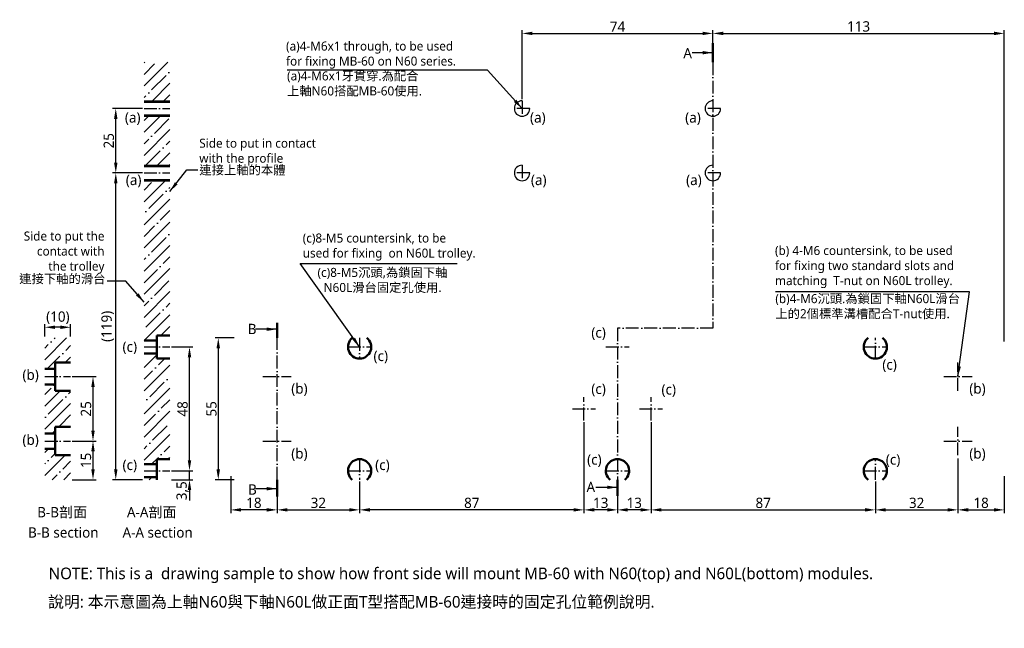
# Model space of a CAD drawing. Header units: millimetres. Extents: x 237 to 619, y 226 to 462.
import ezdxf

# ---------------------------------------------------------------- set-up
doc = ezdxf.new("R2010")
doc.units = ezdxf.units.MM
doc.linetypes.add('中心線5', pattern=[7.2, 5, -1, 0.2, -1])
doc.layers.add('中心線', color=5, linetype='中心線5')
doc.layers.add('標註線', color=3, linetype='Continuous')
doc.layers.add('外框線', color=7, linetype='Continuous', lineweight=50)
doc.styles.get("Standard").update_dxf_attribs({"font": 'msjh.ttf'})
doc.dimstyles.new('ISO-25', dxfattribs={"dimtxt": 4, "dimasz": 4, "dimexe": 1.25, "dimexo": 0.625, "dimtad": 1, "dimdec": 8, "dimtxsty": 'Standard', "dimcen": 2.5, "dimadec": 0, "dimazin": 0, "dimtfac": 1, "dimtdec": 8, "dimtmove": 0, "dimatfit": 3, "dimfxl": 0, "dimarcsym": 0})
pattern_1 = [(45, (-28.1436, 46.633), (-4.49013, 4.49013), []), (45, (-23.6535, 46.633), (-4.49013, 4.49013), [7.9375, -1.5875, 0, -1.5875])]

# ---------------------------------------------------------------- blocks, each defined once
blk = doc.blocks.new('*D1')
at = {"layer": 'Defpoints', "color": 0}
for p in [(274.15, 427.85), (285.13, 427.85), (281.27, 402.85)]:
    blk.add_point(p, dxfattribs=at)
at = {"layer": '標註線', "color": 0, "lineweight": -2}
for p, q in [((284.5, 427.85), (272.9, 427.85)), ((274.15, 406.85), (274.15, 423.85)), ((280.65, 402.85), (272.9, 402.85))]:
    blk.add_line(p, q, dxfattribs=at)
at = {"layer": '標註線', "color": 0}
for points in [[(273.49, 423.85), (274.82, 423.85), (274.15, 427.85)], [(273.49, 406.85), (274.82, 406.85), (274.15, 402.85)]]:
    blk.add_solid(points, dxfattribs=at)
at = {"layer": '標註線', "color": 0, "insert": (271.46, 415.35), "char_height": 4, "attachment_point": 5, "rotation": 90}
blk.add_mtext('25', dxfattribs=at)
blk = doc.blocks.new('*D2')
at = {"layer": 'Defpoints', "color": 0}
for p in [(256.64, 323.85), (265.33, 323.85), (256.64, 298.85)]:
    blk.add_point(p, dxfattribs=at)
at = {"layer": '標註線', "color": 0, "lineweight": -2}
for p, q in [((257.27, 323.85), (266.58, 323.85)), ((265.33, 302.85), (265.33, 319.85)), ((257.27, 298.85), (266.58, 298.85))]:
    blk.add_line(p, q, dxfattribs=at)
at = {"layer": '標註線', "color": 0}
for points in [[(264.66, 319.85), (265.99, 319.85), (265.33, 323.85)], [(264.66, 302.85), (265.99, 302.85), (265.33, 298.85)]]:
    blk.add_solid(points, dxfattribs=at)
at = {"layer": '標註線', "color": 0, "insert": (262.63, 311.35), "char_height": 4, "attachment_point": 5, "rotation": 90}
blk.add_mtext('25', dxfattribs=at)
blk = doc.blocks.new('*D3')
at = {"layer": 'Defpoints', "color": 0}
for p in [(256.64, 298.85), (265.33, 298.85), (256.64, 283.85)]:
    blk.add_point(p, dxfattribs=at)
at = {"layer": '標註線', "color": 0, "lineweight": -2}
for p, q in [((257.27, 298.85), (266.58, 298.85)), ((265.33, 287.85), (265.33, 294.85)), ((257.27, 283.85), (266.58, 283.85))]:
    blk.add_line(p, q, dxfattribs=at)
at = {"layer": '標註線', "color": 0}
for points in [[(264.66, 294.85), (265.99, 294.85), (265.33, 298.85)], [(264.66, 287.85), (265.99, 287.85), (265.33, 283.85)]]:
    blk.add_solid(points, dxfattribs=at)
at = {"layer": '標註線', "color": 0, "insert": (262.62, 291.35), "char_height": 4, "attachment_point": 5, "rotation": 90}
blk.add_mtext('15', dxfattribs=at)
blk = doc.blocks.new('*D4')
at = {"layer": 'Defpoints', "color": 0}
for p in [(246.64, 343), (246.64, 338.85), (256.64, 338.85)]:
    blk.add_point(p, dxfattribs=at)
at = {"layer": '標註線', "color": 0, "lineweight": -2}
for p, q in [((246.64, 339.48), (246.64, 344.25)), ((256.64, 339.48), (256.64, 344.25)), ((252.64, 343), (250.64, 343))]:
    blk.add_line(p, q, dxfattribs=at)
at = {"layer": '標註線', "color": 0}
for points in [[(250.64, 343.67), (250.64, 342.33), (246.64, 343)], [(252.64, 343.67), (252.64, 342.33), (256.64, 343)]]:
    blk.add_solid(points, dxfattribs=at)
at = {"layer": '標註線', "color": 0, "insert": (251.7, 346.7), "char_height": 4, "attachment_point": 5}
blk.add_mtext('(10)', dxfattribs=at)
blk = doc.blocks.new('*D5')
at = {"layer": 'Defpoints', "color": 0}
for p in [(295.13, 335.35), (302.75, 335.35), (295.13, 287.35)]:
    blk.add_point(p, dxfattribs=at)
at = {"layer": '標註線', "color": 0, "lineweight": -2}
for p, q in [((295.75, 335.35), (304, 335.35)), ((302.75, 291.35), (302.75, 331.35)), ((295.75, 287.35), (304, 287.35))]:
    blk.add_line(p, q, dxfattribs=at)
at = {"layer": '標註線', "color": 0}
for points in [[(302.08, 331.35), (303.41, 331.35), (302.75, 335.35)], [(302.08, 291.35), (303.41, 291.35), (302.75, 287.35)]]:
    blk.add_solid(points, dxfattribs=at)
at = {"layer": '標註線', "color": 0, "insert": (300.06, 311.35), "char_height": 4, "attachment_point": 5, "rotation": 90}
blk.add_mtext('48', dxfattribs=at)
blk = doc.blocks.new('*D6')
at = {"layer": 'Defpoints', "color": 0}
for p in [(274.15, 402.85), (285.13, 402.85), (285.13, 283.85)]:
    blk.add_point(p, dxfattribs=at)
at = {"layer": '標註線', "color": 0, "lineweight": -2}
for p, q in [((284.5, 402.85), (272.9, 402.85)), ((274.15, 287.85), (274.15, 398.85)), ((284.5, 283.85), (272.9, 283.85))]:
    blk.add_line(p, q, dxfattribs=at)
at = {"layer": '標註線', "color": 0}
for points in [[(273.49, 398.85), (274.82, 398.85), (274.15, 402.85)], [(273.49, 287.85), (274.82, 287.85), (274.15, 283.85)]]:
    blk.add_solid(points, dxfattribs=at)
at = {"layer": '標註線', "color": 0, "insert": (271.03, 343.35), "char_height": 4, "attachment_point": 5, "rotation": 90}
blk.add_mtext('(119)', dxfattribs=at)
blk = doc.blocks.new('*D7')
at = {"layer": 'Defpoints', "color": 0}
for p in [(295.13, 287.35), (302.75, 287.35), (295.13, 283.85)]:
    blk.add_point(p, dxfattribs=at)
at = {"layer": '標註線', "color": 0, "lineweight": -2}
for p, q in [((302.75, 291.35), (302.75, 295.35)), ((295.75, 287.35), (304, 287.35)), ((302.75, 283.85), (302.75, 287.35)), ((295.75, 283.85), (304, 283.85)), ((302.75, 279.85), (302.75, 275.85))]:
    blk.add_line(p, q, dxfattribs=at)
at = {"layer": '標註線', "color": 0}
for points in [[(302.08, 291.35), (303.41, 291.35), (302.75, 287.35)], [(302.08, 279.85), (303.41, 279.85), (302.75, 283.85)]]:
    blk.add_solid(points, dxfattribs=at)
at = {"layer": '標註線', "color": 0, "insert": (300.04, 279.57), "char_height": 4, "attachment_point": 5, "rotation": 90}
blk.add_mtext('3,5', dxfattribs=at)
blk = doc.blocks.new('*D8')
at = {"layer": 'Defpoints', "color": 0}
for p in [(600.71, 292.73), (618.71, 285.85), (618.71, 272.16)]:
    blk.add_point(p, dxfattribs=at)
at = {"layer": '標註線', "color": 0, "lineweight": -2}
for p, q in [((600.71, 292.1), (600.71, 270.91)), ((618.71, 285.23), (618.71, 270.91)), ((604.71, 272.16), (614.71, 272.16))]:
    blk.add_line(p, q, dxfattribs=at)
at = {"layer": '標註線', "color": 0}
for points in [[(604.71, 272.83), (604.71, 271.5), (600.71, 272.16)], [(614.71, 272.83), (614.71, 271.5), (618.71, 272.16)]]:
    blk.add_solid(points, dxfattribs=at)
at = {"layer": '標註線', "color": 0, "insert": (609.71, 274.87), "char_height": 4, "attachment_point": 5}
blk.add_mtext('18', dxfattribs=at)
blk = doc.blocks.new('*D9')
at = {"layer": 'Defpoints', "color": 0}
for p in [(318.71, 285.85), (336.71, 283.85), (318.71, 272.16)]:
    blk.add_point(p, dxfattribs=at)
at = {"layer": '標註線', "color": 0, "lineweight": -2}
for p, q in [((318.71, 285.23), (318.71, 270.91)), ((336.71, 283.23), (336.71, 270.91)), ((332.71, 272.16), (322.71, 272.16))]:
    blk.add_line(p, q, dxfattribs=at)
at = {"layer": '標註線', "color": 0}
for points in [[(322.71, 272.83), (322.71, 271.5), (318.71, 272.16)], [(332.71, 272.83), (332.71, 271.5), (336.71, 272.16)]]:
    blk.add_solid(points, dxfattribs=at)
at = {"layer": '標註線', "color": 0, "insert": (327.71, 274.87), "char_height": 4, "attachment_point": 5}
blk.add_mtext('18', dxfattribs=at)
blk = doc.blocks.new('*D10')
at = {"layer": 'Defpoints', "color": 0}
for p in [(336.71, 283.85), (368.71, 283.23), (368.71, 272.16)]:
    blk.add_point(p, dxfattribs=at)
at = {"layer": '標註線', "color": 0, "lineweight": -2}
for p, q in [((336.71, 283.23), (336.71, 270.91)), ((368.71, 282.6), (368.71, 270.91)), ((340.71, 272.16), (364.71, 272.16))]:
    blk.add_line(p, q, dxfattribs=at)
at = {"layer": '標註線', "color": 0}
for points in [[(340.71, 272.83), (340.71, 271.5), (336.71, 272.16)], [(364.71, 272.83), (364.71, 271.5), (368.71, 272.16)]]:
    blk.add_solid(points, dxfattribs=at)
at = {"layer": '標註線', "color": 0, "insert": (352.71, 274.85), "char_height": 4, "attachment_point": 5}
blk.add_mtext('32', dxfattribs=at)
blk = doc.blocks.new('*D13')
at = {"layer": 'Defpoints', "color": 0}
for p in [(618.71, 456.99), (505.71, 446.48), (618.71, 336.85)]:
    blk.add_point(p, dxfattribs=at)
at = {"layer": '標註線', "color": 0, "lineweight": -2}
for p, q in [((505.71, 447.1), (505.71, 458.24)), ((618.71, 337.48), (618.71, 458.24)), ((509.71, 456.99), (614.71, 456.99))]:
    blk.add_line(p, q, dxfattribs=at)
at = {"layer": '標註線', "color": 0}
for points in [[(509.71, 457.66), (509.71, 456.32), (505.71, 456.99)], [(614.71, 457.66), (614.71, 456.32), (618.71, 456.99)]]:
    blk.add_solid(points, dxfattribs=at)
at = {"layer": '標註線', "color": 0, "insert": (562.21, 459.69), "char_height": 4, "attachment_point": 5}
blk.add_mtext('113', dxfattribs=at)
blk = doc.blocks.new('*D14')
at = {"layer": 'Defpoints', "color": 0}
for p in [(481.71, 306.85), (568.71, 283.85), (568.71, 272.16)]:
    blk.add_point(p, dxfattribs=at)
at = {"layer": '標註線', "color": 0, "lineweight": -2}
for p, q in [((481.71, 306.23), (481.71, 270.91)), ((568.71, 283.23), (568.71, 270.91)), ((485.71, 272.16), (564.71, 272.16))]:
    blk.add_line(p, q, dxfattribs=at)
at = {"layer": '標註線', "color": 0}
for points in [[(485.71, 272.83), (485.71, 271.5), (481.71, 272.16)], [(564.71, 272.83), (564.71, 271.5), (568.71, 272.16)]]:
    blk.add_solid(points, dxfattribs=at)
at = {"layer": '標註線', "color": 0, "insert": (525.21, 274.85), "char_height": 4, "attachment_point": 5}
blk.add_mtext('87', dxfattribs=at)
blk = doc.blocks.new('*D15')
at = {"layer": 'Defpoints', "color": 0}
for p in [(505.71, 456.99), (505.71, 445.85), (431.71, 430.85)]:
    blk.add_point(p, dxfattribs=at)
at = {"layer": '標註線', "color": 0, "lineweight": -2}
for p, q in [((431.71, 431.48), (431.71, 458.24)), ((505.71, 446.48), (505.71, 458.24)), ((435.71, 456.99), (501.71, 456.99))]:
    blk.add_line(p, q, dxfattribs=at)
at = {"layer": '標註線', "color": 0}
for points in [[(435.71, 457.66), (435.71, 456.32), (431.71, 456.99)], [(501.71, 457.66), (501.71, 456.32), (505.71, 456.99)]]:
    blk.add_solid(points, dxfattribs=at)
at = {"layer": '標註線', "color": 0, "insert": (468.71, 459.61), "char_height": 4, "attachment_point": 5}
blk.add_mtext('74', dxfattribs=at)
blk = doc.blocks.new('*D16')
at = {"layer": 'Defpoints', "color": 0}
for p in [(455.71, 306.85), (368.71, 283.85), (368.71, 272.16)]:
    blk.add_point(p, dxfattribs=at)
at = {"layer": '標註線', "color": 0, "lineweight": -2}
for p, q in [((455.71, 306.23), (455.71, 270.91)), ((368.71, 283.23), (368.71, 270.91)), ((451.71, 272.16), (372.71, 272.16))]:
    blk.add_line(p, q, dxfattribs=at)
at = {"layer": '標註線', "color": 0}
for points in [[(372.71, 272.83), (372.71, 271.5), (368.71, 272.16)], [(451.71, 272.83), (451.71, 271.5), (455.71, 272.16)]]:
    blk.add_solid(points, dxfattribs=at)
at = {"layer": '標註線', "color": 0, "insert": (412.21, 274.85), "char_height": 4, "attachment_point": 5}
blk.add_mtext('87', dxfattribs=at)
blk = doc.blocks.new('*D17')
at = {"layer": 'Defpoints', "color": 0}
for p in [(600.71, 292.1), (568.71, 283.23), (600.71, 272.16)]:
    blk.add_point(p, dxfattribs=at)
at = {"layer": '標註線', "color": 0, "lineweight": -2}
for p, q in [((600.71, 291.48), (600.71, 270.91)), ((568.71, 282.6), (568.71, 270.91)), ((572.71, 272.16), (596.71, 272.16))]:
    blk.add_line(p, q, dxfattribs=at)
at = {"layer": '標註線', "color": 0}
for points in [[(572.71, 272.83), (572.71, 271.5), (568.71, 272.16)], [(596.71, 272.83), (596.71, 271.5), (600.71, 272.16)]]:
    blk.add_solid(points, dxfattribs=at)
at = {"layer": '標註線', "color": 0, "insert": (584.71, 274.85), "char_height": 4, "attachment_point": 5}
blk.add_mtext('32', dxfattribs=at)
blk = doc.blocks.new('*D18')
at = {"layer": 'Defpoints', "color": 0}
for p in [(481.71, 306.23), (468.71, 283.85), (468.71, 272.16)]:
    blk.add_point(p, dxfattribs=at)
at = {"layer": '標註線', "color": 0, "lineweight": -2}
for p, q in [((481.71, 305.6), (481.71, 270.91)), ((468.71, 283.23), (468.71, 270.91)), ((477.71, 272.16), (472.71, 272.16))]:
    blk.add_line(p, q, dxfattribs=at)
at = {"layer": '標註線', "color": 0}
for points in [[(472.71, 272.83), (472.71, 271.5), (468.71, 272.16)], [(477.71, 272.83), (477.71, 271.5), (481.71, 272.16)]]:
    blk.add_solid(points, dxfattribs=at)
at = {"layer": '標註線', "color": 0, "insert": (475.21, 274.87), "char_height": 4, "attachment_point": 5}
blk.add_mtext('13', dxfattribs=at)
blk = doc.blocks.new('*D19')
at = {"layer": 'Defpoints', "color": 0}
for p in [(455.71, 306.23), (468.71, 283.23), (455.71, 272.16)]:
    blk.add_point(p, dxfattribs=at)
at = {"layer": '標註線', "color": 0, "lineweight": -2}
for p, q in [((455.71, 305.6), (455.71, 270.91)), ((468.71, 282.6), (468.71, 270.91)), ((464.71, 272.16), (459.71, 272.16))]:
    blk.add_line(p, q, dxfattribs=at)
at = {"layer": '標註線', "color": 0}
for points in [[(459.71, 272.83), (459.71, 271.5), (455.71, 272.16)], [(464.71, 272.83), (464.71, 271.5), (468.71, 272.16)]]:
    blk.add_solid(points, dxfattribs=at)
at = {"layer": '標註線', "color": 0, "insert": (462.21, 274.87), "char_height": 4, "attachment_point": 5}
blk.add_mtext('13', dxfattribs=at)
blk = doc.blocks.new('*D20')
at = {"layer": 'Defpoints', "color": 0}
for p in [(320.71, 338.85), (313.9, 283.85), (320.71, 283.85)]:
    blk.add_point(p, dxfattribs=at)
at = {"layer": '標註線', "color": 0, "lineweight": -2}
for p, q in [((320.09, 338.85), (312.65, 338.85)), ((313.9, 334.85), (313.9, 287.85)), ((320.09, 283.85), (312.65, 283.85))]:
    blk.add_line(p, q, dxfattribs=at)
at = {"layer": '標註線', "color": 0}
for points in [[(313.23, 334.85), (314.56, 334.85), (313.9, 338.85)], [(313.23, 287.85), (314.56, 287.85), (313.9, 283.85)]]:
    blk.add_solid(points, dxfattribs=at)
at = {"layer": '標註線', "color": 0, "insert": (311.24, 311.35), "char_height": 4, "attachment_point": 5, "rotation": 90}
blk.add_mtext('55', dxfattribs=at)

msp = doc.modelspace()

# ---------------------------------------------------------------- hatches: boundary and pattern name
h = msp.add_hatch()
h.set_pattern_fill('ANSI35', color=256, style=0)
h.set_pattern_definition([(45, (-35.244, -0.5), (-4.49013, 4.49013), []), (45, (-30.7536, -0.5), (-4.49013, 4.49013), [7.9375, -1.5875, 0, -1.5875])])
h.paths.add_polyline_path([(295.12796429, 430.85045892), (295.12796429, 445.85045892), (285.12796429, 445.85045892), (285.12796429, 430.85045892)])
h.paths.add_polyline_path([(285.12796429, 424.85045892), (285.12796429, 405.85045892), (295.12796429, 405.85045892), (295.12796429, 424.85045892)])
h.paths.add_polyline_path([(295.12796429, 399.85045892), (285.12796429, 399.85045892), (285.12796429, 337.85045892), (290.12796429, 337.85045892), (290.12796429, 339.85045892), (295.12796429, 339.85045892)])
h = msp.add_hatch()
h.set_pattern_fill('ANSI35', color=256, style=0)
h.set_pattern_definition(pattern_1)
h.paths.add_polyline_path([(246.64340412, 326.85045892), (250.64340412, 326.85045892), (250.64340412, 329.35045892), (256.64340412, 329.35045892), (256.64340412, 338.85045892), (246.64340412, 338.85045892)])
h = msp.add_hatch()
h.set_pattern_fill('ANSI35', color=256, style=0)
h.set_pattern_definition([(45, (-13.527, 46.633), (-4.49013, 4.49013), []), (45, (-9.037, 46.633), (-4.49013, 4.49013), [7.9375, -1.5875, 0, -1.5875])])
h.paths.add_polyline_path([(285.12796429, 289.85045892), (290.12796429, 289.85045892), (290.12796429, 291.85045892), (295.12796429, 291.85045892), (295.12796429, 330.85045892), (290.12796429, 330.85045892), (290.12796429, 332.85045892), (285.12796429, 332.85045892)])
h = msp.add_hatch()
h.set_pattern_fill('ANSI35', color=256, style=0)
h.set_pattern_definition(pattern_1)
h.paths.add_polyline_path([(256.64340412, 304.35045892), (256.64340412, 318.35045892), (250.64340412, 318.35045892), (250.64340412, 320.85045892), (246.64340412, 320.85045892), (246.64340412, 301.85045892), (250.64340412, 301.85045892), (250.64340412, 304.35045892)])
h = msp.add_hatch()
h.set_pattern_fill('ANSI35', color=256, style=0)
h.set_pattern_definition(pattern_1)
h.paths.add_polyline_path([(256.64340412, 283.85045892), (256.64340412, 293.35045892), (250.64340412, 293.35045892), (250.64340412, 295.85045892), (246.64340412, 295.85045892), (246.64340412, 283.85045892)])
h = msp.add_hatch()
h.set_pattern_fill('ANSI35', color=256, style=0)
h.set_pattern_definition([(45, (-37.1125, 0), (-4.49013, 4.49013), []), (45, (-32.6224, 0), (-4.49013, 4.49013), [7.9375, -1.5875, 0, -1.5875])])
h.paths.add_polyline_path([(290.12796429, 283.85045892), (290.12796429, 284.85045892), (285.12796429, 284.85045892), (285.12796429, 283.85045892)])

# ---------------------------------------------------------------- linework, layer by layer
for p, q in [((285.12796429, 430.85045892), (295.12796429, 430.85045892)), ((285.12796429, 430.35045892), (295.12796429, 430.35045892)), ((285.12796429, 425.35045892), (295.12796429, 425.35045892)), ((285.12796429, 424.85045892), (295.12796429, 424.85045892)), ((285.12796429, 405.85045892), (295.12796429, 405.85045892)), ((285.12796429, 405.35045892), (295.12796429, 405.35045892)), ((285.12796429, 400.35045892), (295.12796429, 400.35045892)), ((285.12796429, 399.85045892), (295.12796429, 399.85045892))]:
    msp.add_line(p, q)
for centre in [(431.7100651, 427.85045892), (505.7100651, 427.85045892), (431.7100651, 402.85045892), (505.7100651, 402.85045892)]:
    msp.add_arc(centre, 3, 90, 0)
at = {"layer": '中心線'}
for p, q in [((505.7100651, 445.85045892), (505.7100651, 342.65793038)), ((285.12796429, 427.85045892), (295.12796429, 427.85045892)), ((434.7100651, 427.85045892), (428.7100651, 427.85045892)), ((431.7100651, 430.85045892), (431.7100651, 424.85045892)), ((508.7100651, 427.85045892), (502.7100651, 427.85045892)), ((431.7100651, 405.85045892), (431.7100651, 399.85045892)), ((285.12796429, 402.85045892), (295.12796429, 402.85045892)), ((434.7100651, 402.85045892), (428.7100651, 402.85045892)), ((508.7100651, 402.85045892), (502.7100651, 402.85045892)), ((468.7100651, 342.65793038), (468.7100651, 283.85045892)), ((505.7100651, 342.65793038), (468.7100651, 342.65793038)), ((336.7100651, 283.85045892), (336.7100651, 338.85045892)), ((368.7100651, 338.85045892), (368.7100651, 330.85045892)), ((568.7100651, 330.85045892), (568.7100651, 338.85045892)), ((285.12796429, 335.35045892), (295.12796429, 335.35045892)), ((364.2100651, 335.35045892), (373.2100651, 335.35045892)), ((464.2100651, 335.35045892), (473.2100651, 335.35045892)), ((564.2100651, 335.35045892), (573.2100651, 335.35045892)), ((600.7100651, 318.35045892), (600.7100651, 329.35045892)), ((246.64340412, 323.85045892), (256.64340412, 323.85045892)), ((331.2100651, 323.85045892), (342.2100651, 323.85045892)), ((595.2100651, 323.85045892), (606.2100651, 323.85045892)), ((455.7100651, 306.85045892), (455.7100651, 315.85045892)), ((481.7100651, 306.85045892), (481.7100651, 315.85045892)), ((451.2100651, 311.35045892), (460.2100651, 311.35045892)), ((477.2100651, 311.35045892), (486.2100651, 311.35045892)), ((600.7100651, 293.35045892), (600.7100651, 304.35045892)), ((246.64340412, 298.85045892), (256.64340412, 298.85045892)), ((331.2100651, 298.85045892), (342.2100651, 298.85045892)), ((595.2100651, 298.85045892), (606.2100651, 298.85045892)), ((368.7100651, 291.85045892), (368.7100651, 283.85045892)), ((568.7100651, 283.85045892), (568.7100651, 291.85045892)), ((285.12796429, 287.35045892), (295.12796429, 287.35045892)), ((364.2100651, 287.35045892), (373.2100651, 287.35045892)), ((464.2100651, 287.35045892), (473.2100651, 287.35045892)), ((564.2100651, 287.35045892), (573.2100651, 287.35045892))]:
    msp.add_line(p, q, dxfattribs=at)
at = {"layer": '外框線'}
for p, q in [((290.12796429, 339.85045892), (295.12796429, 339.85045892)), ((290.12796429, 330.85045892), (290.12796429, 339.85045892)), ((285.12796429, 337.85045892), (290.12796429, 337.85045892)), ((285.12796429, 332.85045892), (290.12796429, 332.85045892)), ((250.64340412, 318.35045892), (250.64340412, 329.35045892)), ((250.64340412, 329.35045892), (256.64340412, 329.35045892)), ((290.12796429, 330.85045892), (295.12796429, 330.85045892)), ((246.64340412, 326.85045892), (250.64340412, 326.85045892)), ((246.64340412, 320.85045892), (250.64340412, 320.85045892)), ((250.64340412, 318.35045892), (256.64340412, 318.35045892)), ((246.64340412, 301.85045892), (250.64340412, 301.85045892)), ((250.64340412, 293.35045892), (250.64340412, 304.35045892)), ((250.64340412, 304.35045892), (256.64340412, 304.35045892)), ((246.64340412, 295.85045892), (250.64340412, 295.85045892)), ((250.64340412, 293.35045892), (256.64340412, 293.35045892)), ((290.12796429, 291.85045892), (295.12796429, 291.85045892)), ((290.12796429, 283.85045892), (290.12796429, 291.85045892)), ((285.12796429, 289.85045892), (290.12796429, 289.85045892)), ((285.12796429, 284.85045892), (290.12796429, 284.85045892))]:
    msp.add_line(p, q, dxfattribs=at)
for centre, start, end in [((368.7100651, 335.35045892), 128.942441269, 51.057558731), ((568.7100651, 335.35045892), 128.942441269, 51.057558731), ((368.7100651, 287.35045892), 308.942441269, 231.057558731), ((468.7100651, 287.35045892), 308.942441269, 231.057558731), ((568.7100651, 287.35045892), 308.942441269, 231.057558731)]:
    msp.add_arc(centre, 4.5, start, end, dxfattribs=at)
at = {"layer": '標註線', "lineweight": 50}
for p, q in [((505.7100651, 445.85045892), (505.7100651, 453.26185522)), ((336.7100651, 338.85045892), (336.7100651, 344.65776141)), ((336.7100651, 277.37684441), (336.7100651, 283.85045892)), ((468.7100651, 283.85045892), (468.7100651, 277.56953064))]:
    msp.add_line(p, q, dxfattribs=at)

# ---------------------------------------------------------------- texts
at = {"char_height": 3.5}
for s, insert, attachment_point in [('(a)4-M6x1 through, to be used \\Pfor fixing MB-60 on N60 series.', (340.18223381, 453.83333268), 1), ('Side to put in contact\\Pwith the profile', (306.53601854, 416.15702597), 1), ('Side to put the\\Pcontact with\\Pthe trolley', (269.77690998, 363.77861476), 9), ('(c)8-M5 countersink, to be\\Pused for fixing  on N60L trolley.', (346.64903419, 379.36431448), 1), ('(b) 4-M6 countersink, to be used\\Pfor fixing two standard slots and\\Pmatching  T-nut on N60L trolley.', (529.78262214, 374.5191515), 1), ('{\\H1.2857x;NOTE: This is a  drawing sample to show how front side will mount MB-60 with N60(top) and N60L(bottom) modules.\\P}   ', (248.1255884, 249.7714284), 1)]:
    msp.add_mtext(s, dxfattribs=dict(at, insert=insert, attachment_point=attachment_point))
at = {"linetype": '中心線5', "lineweight": 50, "char_height": 4, "width": 2.486899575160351e-14, "attachment_point": 1}
for s, insert in [('B-B section', (240.14630947, 265.3944112)), ('A-A section', (276.77744072, 265.3944112))]:
    msp.add_mtext(s, dxfattribs=dict(at, insert=insert))
at = {"layer": '標註線', "extrusion": (0, 0, -1), "char_height": 4, "attachment_point": 1, "text_direction": (-1, 0, 0)}
for insert in [(497.56763053, 451.34830913), (460.02401354, 283.04696825)]:
    msp.add_mtext('A', dxfattribs=dict(at, insert=insert))
at = {"layer": '標註線'}
for s, insert, char_height, attachment_point in [('(a)4-M6x1牙貫穿.為配合\\P上軸N60搭配MB-60使用.', (340.57606602, 442.25803815), 3.5, 1), ('(a)', (277.69813002, 426.39025624), 4, 1), ('(a)', (434.79272989, 426.39025624), 4, 1), ('(a)', (494.96512682, 426.39025624), 4, 1), ('連接上軸的本體', (306.55865153, 405.76601693), 3.5, 1), ('(a)', (278.05236104, 402.15233528), 4, 1), ('(a)', (435.14696091, 402.15233528), 4, 1), ('(a)', (495.31935784, 402.15233528), 4, 1), ('連接下軸的滑台', (270.15058199, 359.65046757), 3.5, 9), ('(c)8-M5沉頭,為鎖固下軸\\P  N60L滑台固定孔使用.', (352.39394246, 366.02221921), 3.5, 1), ('(b)4-M6沉頭.為鎖固下軸N60L滑台\\P上的2個標準溝槽配合T-nut使用.', (529.92027154, 355.85254954), 3.5, 1), ('B', (325.32963069, 344.34483639), 4, 1), ('(c)', (458.56216298, 342.94911112), 4, 1), ('(c)', (276.78495955, 337.46102347), 4, 1), ('(c)', (374.1116534, 333.89094584), 4, 1), ('(c)', (571.40823507, 330.52883488), 4, 1), ('(b)', (237.97241368, 326.57726381), 4, 1), ('(b)', (342.20289923, 321.23750291), 4, 1), ('(c)', (458.56216298, 321.10655662), 4, 1), ('(c)', (485.77046615, 320.89241387), 4, 1), ('(b)', (605.13601971, 321.23750291), 4, 1), ('(b)', (237.97241368, 301.3714717), 4, 1), ('(b)', (342.20289923, 296.0317108), 4, 1), ('(c)', (456.92983871, 293.68826865), 4, 1), ('(c)', (572.76824855, 293.68826865), 4, 1), ('(b)', (605.13601971, 296.0317108), 4, 1), ('(c)', (276.78495955, 291.61169555), 4, 1), ('(c)', (374.74896399, 291.61169555), 4, 1), ('B', (325.44299862, 282.06143686), 4, 1), ('B-B剖面', (243.68941282, 273.26931772), 4, 1)]:
    msp.add_mtext(s, dxfattribs=dict(at, insert=insert, char_height=char_height, attachment_point=attachment_point))
at = {"layer": '標註線', "attachment_point": 1}
for s, insert, char_height, width in [('A-A剖面', (278.49329829, 273.26931772), 4, 2.486899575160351e-14), ('說明: 本示意圖為上軸N60與下軸N60L做正面T型搭配MB-60連接時的固定孔位範例說明.', (247.91397067, 238.74611688), 4.5, 5.684341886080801e-14)]:
    msp.add_mtext(s, dxfattribs=dict(at, insert=insert, char_height=char_height, width=width))

# ---------------------------------------------------------------- dimensions: what is measured, and where the dimension line sits
at = {"layer": '標註線'}
for base, p1, p2, picture, middle in [((505.7100650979, 456.988941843), (431.7100650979, 430.8504589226), (505.7100650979, 445.8504589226), '*D15', (468.7100650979, 459.613941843)), ((618.7100650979, 456.988941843), (505.7100650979, 446.4754589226), (618.7100650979, 336.8504589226), '*D13', (562.2100650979, 459.6927023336)), ((368.7100650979, 272.1624205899), (455.7100650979, 306.8504589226), (368.7100650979, 283.8504589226), '*D16', (412.2100650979, 274.8545606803)), ((455.7100650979, 272.1624205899), (468.7100650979, 283.2254589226), (455.7100650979, 306.2254589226), '*D19', (462.2100650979, 274.8661810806)), ((468.7100650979, 272.1624205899), (481.7100650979, 306.2254589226), (468.7100650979, 283.8504589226), '*D18', (475.2100650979, 274.8661810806)), ((568.7100650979, 272.1624205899), (481.7100650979, 306.8504589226), (568.7100650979, 283.8504589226), '*D14', (525.2100650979, 274.8545606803)), ((600.7100650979, 272.1624205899), (568.7100650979, 283.2254589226), (600.7100650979, 292.1004589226), '*D17', (584.7100650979, 274.8545606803)), ((618.7100650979, 272.1624205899), (600.7100650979, 292.7254589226), (618.7100650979, 285.8504589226), '*D8', (609.7100650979, 274.8661810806)), ((318.7100650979, 272.1624205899), (336.7100650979, 283.8504589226), (318.7100650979, 285.8504589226), '*D9', (327.7100650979, 274.8661810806)), ((368.7100650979, 272.1624205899), (336.7100650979, 283.8504589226), (368.7100650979, 283.2254589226), '*D10', (352.7100650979, 274.8545606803))]:
    dim = msp.add_linear_dim(base=base, p1=p1, p2=p2, dimstyle='ISO-25', dxfattribs=at)
    dim.commit()
    dim.dimension.update_dxf_attribs({"geometry": picture, "text_midpoint": middle})
for base, p1, p2, picture, middle in [((274.1543692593, 427.8504589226), (281.2742110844, 402.8504589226), (285.1279642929, 427.8504589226), '*D1', (271.4622291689, 415.3504589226)), ((313.8964695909, 283.8504589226), (320.7100650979, 338.8504589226), (320.7100650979, 283.8504589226), '*D20', (311.2378995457, 311.3504589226)), ((302.7478854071, 335.3504589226), (295.1279642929, 287.3504589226), (295.1279642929, 335.3504589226), '*D5', (300.0557453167, 311.3504589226)), ((265.3254019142, 323.8504589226), (256.64340412, 298.8504589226), (256.64340412, 323.8504589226), '*D2', (262.6332618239, 311.3504589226)), ((265.3254019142, 298.8504589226), (256.64340412, 283.8504589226), (256.64340412, 298.8504589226), '*D3', (262.6216414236, 291.3504589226))]:
    dim = msp.add_linear_dim(base=base, p1=p1, p2=p2, angle=90, dimstyle='ISO-25', dxfattribs=at)
    dim.commit()
    dim.dimension.update_dxf_attribs({"geometry": picture, "text_midpoint": middle})
dim = msp.add_linear_dim(base=(274.15436926, 402.85045892), p1=(285.12796429, 283.85045892), p2=(285.12796429, 402.85045892), angle=90, text='(119)', dimstyle='ISO-25', dxfattribs=at)
dim.commit()
dim.dimension.update_dxf_attribs({"geometry": '*D6', "text_midpoint": (271.02969205, 343.35045892)})
dim = msp.add_linear_dim(base=(246.64340412, 342.99836064), p1=(256.64340412, 338.85045892), p2=(246.64340412, 338.85045892), angle=180, text='(10)', dimstyle='ISO-25', override={"dimtmove": 2}, dxfattribs=at)
dim.commit()
dim.dimension.update_dxf_attribs({"geometry": '*D4', "text_midpoint": (251.7047083, 346.70377787), "dimtype": 160})
dim = msp.add_linear_dim(base=(302.74788541, 287.35045892), p1=(295.12796429, 283.85045892), p2=(295.12796429, 287.35045892), angle=90, dimstyle='ISO-25', override={"dimtmove": 2}, dxfattribs=at)
dim.commit()
dim.dimension.update_dxf_attribs({"geometry": '*D7', "text_midpoint": (300.03513619, 279.57313501), "dimtype": 160})

# ---------------------------------------------------------------- leaders
for points in [[(505.7100651, 449.50999092), (497.64462696, 449.50999092)], [(431.7100651, 427.85045892), (418.34992848, 442.75803815), (340.57606602, 442.75803815)], [(368.7100651, 335.35045892), (345.64568684, 367.74126509), (406.59630953, 367.74126509)], [(600.7100651, 323.85045892), (605.18549173, 356.79975424), (530.03369665, 356.79975424)], [(336.7100651, 342.24744088), (328.30445315, 342.24744088)], [(336.7100651, 280.36334195), (328.35734282, 280.36334195)], [(468.7100651, 280.90179391), (460.30706914, 280.90179391)]]:
    msp.add_leader(points, dimstyle='ISO-25', override={"dimgap": 0.625, "dimtad": 0}, dxfattribs=at)
at = {"layer": '標註線', "annotation_type": 0, "has_hookline": 1}
for points, hookline_direction, text_width in [([(295.12796429, 395.675552), (301.71133509, 404.01601693), (305.93365153, 404.01601693)], 0, 31.80955455), ([(285.12796429, 352.71248727), (278.05619108, 360.90046757), (270.77558199, 360.90046757)], 1, 31.84118786)]:
    msp.add_leader(points, dimstyle='ISO-25', override={"dimgap": 0.625, "dimtad": 0}, dxfattribs=dict(at, hookline_direction=hookline_direction, text_width=text_width))

doc.saveas('drawing.dxf')
